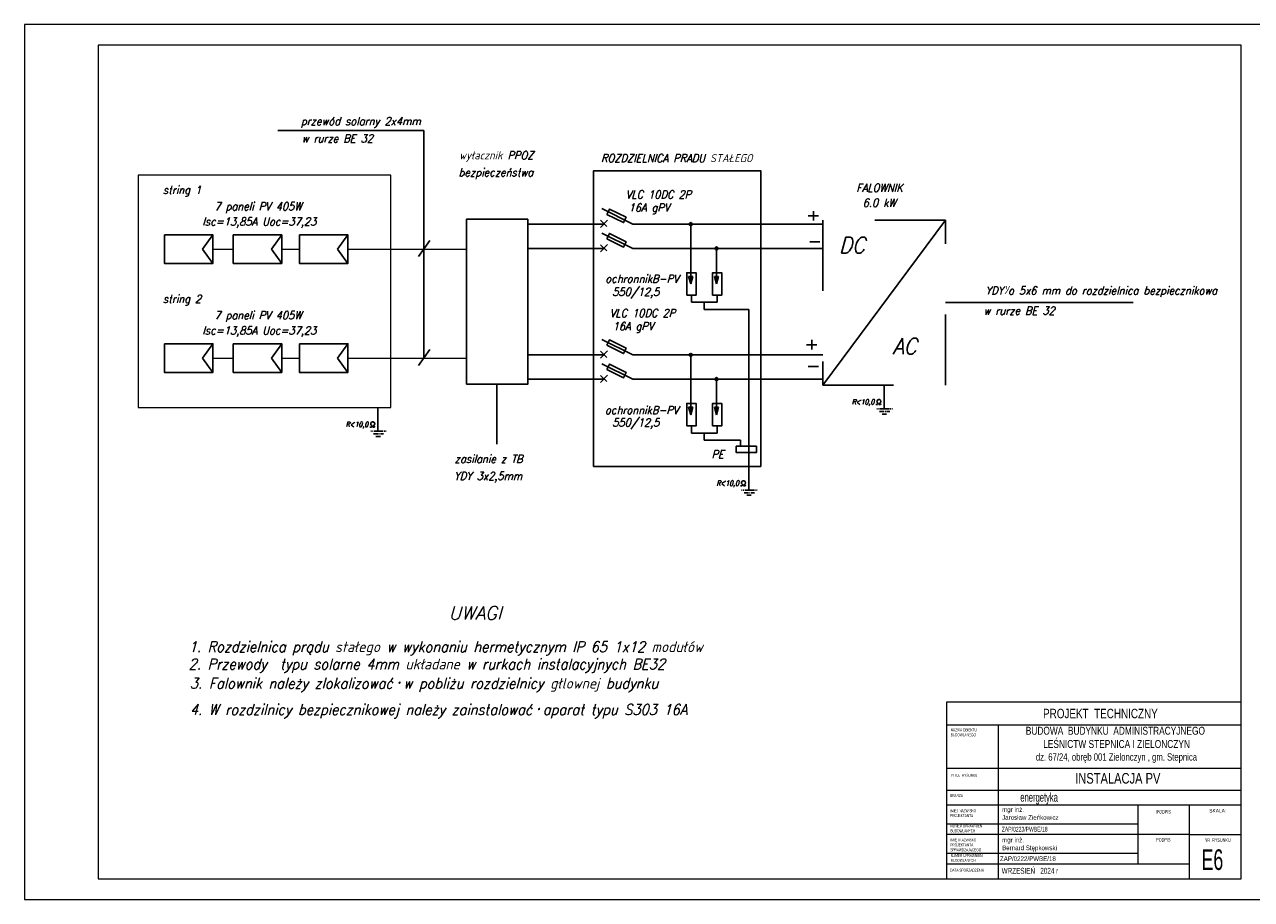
# Model space of a CAD drawing. Header units: inches. Extents: x 45159 to 108059, y -33626 to -17950.
# Tile 1 of 38: x 45159 to 47241, y -20920 to -19435. Entities that reach past the tile are written whole.
import ezdxf
from ezdxf.enums import TextEntityAlignment as Align

# ---------------------------------------------------------------- set-up
doc = ezdxf.new("R2010")
doc.units = ezdxf.units.IN
doc.header["$MEASUREMENT"] = 0
doc.linetypes.add('CENTERX2', pattern=[4, 2.5, -0.5, 0.5, -0.5])
doc.linetypes.add('Przerywana', pattern=[240, 120, -120])
doc.layers.add('---TABELKA -OPISY', color=7, linetype='Continuous')
doc.layers.add('panel', color=1, linetype='Continuous')
doc.layers.add('A--tabelka rysunku', color=7, linetype='Continuous', lineweight=0)
doc.layers.add('IE-wnętrzowe', color=250, linetype='Continuous', lineweight=30)
doc.styles.add('1-500', font='arial.ttf', dxfattribs={"width": 0.75, "height": 1.25})
doc.styles.add('ANITA', font='romans.shx', dxfattribs={"width": 0.9, "oblique": 15})
doc.styles.add('Arial narrow', font='txt', dxfattribs={"width": 0.75})
doc.styles.add('OBREB', font='romans.shx', dxfattribs={"width": 0.8, "oblique": 15})
doc.styles.add('romans', font='romans.shx', dxfattribs={"bigfont": 'BIGFONT.SHX'})
doc.styles.get("Standard").update_dxf_attribs({"font": 'ARIAL.TTF', "width": 0.75})
doc.styles.add('STYL-1', font='arial.ttf', dxfattribs={"width": 0.75})

msp = doc.modelspace()

# ---------------------------------------------------------------- linework, layer by layer
at = {"color": 7, "lineweight": 0}
for p, q in [((45478.7, -19816.2), (45513.3, -19816.2)), ((45595.5, -19816.2), (45625.6, -19816.2)), ((45707.8, -19816.2), (45909, -19816.2)), ((45478.7, -20001.1), (45513.3, -20001.1)), ((45595.5, -20001.1), (45625.6, -20001.1)), ((45707.8, -20001.1), (45909, -20001.1))]:
    msp.add_line(p, q, dxfattribs=at)
at = {"color": 1, "lineweight": 0}
msp.add_lwpolyline([(45351.6, -20085), (45780.5, -20085), (45780.5, -19690.6), (45351.6, -19690.6)], close=True, dxfattribs=at)
at = {"layer": 'A--tabelka rysunku', "linetype": 'Continuous'}
for p, q in [((47224, -20584.9), (46724, -20584.9)), ((47224, -20624), (46724, -20624)), ((46811.5, -20624), (46811.5, -20884.9)), ((47224, -20697.4), (46724, -20697.4)), ((47224, -20697.4), (46724, -20697.4)), ((47224, -20734.9), (46724, -20734.9)), ((47224, -20759.9), (46724, -20759.9)), ((47049, -20859.9), (47049, -20759.9)), ((47136.5, -20884.9), (47136.5, -20759.9)), ((47049, -20791.9), (46724, -20791.9)), ((47136.5, -20809.9), (46724, -20809.9)), ((47136.5, -20809.9), (47224, -20809.9)), ((47049, -20841.9), (46724, -20841.9)), ((47136.5, -20859.9), (46724, -20859.9))]:
    msp.add_line(p, q, dxfattribs=at)
for points in [[(45159, -20919.9), (47259, -20919.9), (47259, -19434.9), (45159, -19434.9)], [(45159, -20919.9), (47259, -20919.9), (47259, -19434.9), (45159, -19434.9)], [(45284, -20884.9), (47224, -20884.9), (47224, -19469.9), (45284, -19469.9)], [(46724, -20884.9), (47224, -20884.9), (47224, -20584.9), (46724, -20584.9)]]:
    msp.add_lwpolyline(points, close=True, dxfattribs=at)
at = {"layer": 'IE-wnętrzowe', "color": 7, "linetype": 'Continuous', "lineweight": -3, "ltscale": 3}
for p, q in [((46617.9, -20047), (46617.9, -20086.9)), ((46617.9, -20047), (46617.9, -20086.9)), ((45758.8, -20085), (45758.8, -20125)), ((45758.8, -20085), (45758.8, -20125)), ((46388.1, -20184.9), (46388.1, -20224.8)), ((46388.1, -20184.9), (46388.1, -20224.8))]:
    msp.add_line(p, q, dxfattribs=at)
at = {"layer": 'IE-wnętrzowe', "color": 7, "lineweight": -3, "ltscale": 5}
for p, q in [((46604, -20080), (46606.8, -20080)), ((46609.2, -20080), (46611.9, -20080)), ((45744.9, -20118.1), (45747.7, -20118.1)), ((45750.1, -20118.1), (45752.8, -20118.1)), ((46374.2, -20217.9), (46376.9, -20217.9)), ((46379.4, -20217.9), (46382.1, -20217.9))]:
    msp.add_line(p, q, dxfattribs=at)
at = {"layer": 'IE-wnętrzowe', "color": 7, "linetype": 'CENTERX2', "lineweight": -3, "ltscale": 3}
for p, q in [((46618.9, -20087.3), (46605.8, -20087.3)), ((46610.1, -20091.6), (46627.6, -20091.6)), ((46614.5, -20096), (46623.2, -20096)), ((46618.9, -20087.3), (46632, -20087.3)), ((45759.8, -20125.3), (45746.7, -20125.3)), ((45751, -20129.7), (45768.5, -20129.7)), ((45755.4, -20134), (45764.1, -20134)), ((45759.8, -20125.3), (45772.9, -20125.3)), ((46389.1, -20225.1), (46376, -20225.1)), ((46380.3, -20229.5), (46397.8, -20229.5)), ((46384.7, -20233.8), (46393.4, -20233.8)), ((46389.1, -20225.1), (46402.2, -20225.1))]:
    msp.add_line(p, q, dxfattribs=at)
at = {"layer": 'IE-wnętrzowe', "color": 7, "linetype": 'Continuous', "lineweight": -3}
for p, q in [((46606.8, -20080), (46607.4, -20077.6)), ((46609.2, -20080), (46609.7, -20078.1)), ((46611.9, -20080), (46612.3, -20078.4)), ((45747.7, -20118.1), (45748.3, -20115.7)), ((45750.1, -20118.1), (45750.6, -20116.1)), ((45752.8, -20118.1), (45753.2, -20116.5)), ((46376.9, -20217.9), (46377.5, -20215.5)), ((46379.4, -20217.9), (46379.8, -20216)), ((46382.1, -20217.9), (46382.5, -20216.3))]:
    msp.add_line(p, q, dxfattribs=at)
for centre in [(46609.2, -20074.7), (46609.2, -20074.7), (45750.1, -20112.8), (45750.1, -20112.8), (46379.3, -20212.6), (46379.3, -20212.6)]:
    msp.add_arc(centre, 3.42, 278.4758, 238.0274, dxfattribs=at)
at = {"layer": 'panel', "color": 7}
for p, q in [((45588.7, -19614.5), (45836.7, -19614.5)), ((45836.7, -20001.1), (45836.7, -19614.5)), ((46513.9, -20047), (46722, -19766.8)), ((45827.9, -19828.8), (45846.9, -19801.5)), ((46722, -19906.9), (47040.8, -19906.9)), ((45827.9, -20013.8), (45846.9, -19986.4)), ((46617.9, -20047), (46617.9, -20087.3))]:
    msp.add_line(p, q, dxfattribs=at)
at = {"layer": 'panel', "color": 7, "lineweight": 25}
for p, q in [((46191.6, -19773.5), (46138.7, -19747.4)), ((46013.1, -19773.5), (46143.7, -19773.5)), ((46136.7, -19767.2), (46147.4, -19777.8)), ((46136.8, -19779.3), (46148.3, -19766.9)), ((46191.6, -19773.5), (46253.2, -19773.5)), ((46253.2, -19773.5), (46513.9, -19773.5)), ((46289.7, -19875.3), (46289.7, -19773.5)), ((45461.2, -19816.2), (45478.7, -19791.9)), ((45478.7, -19791.9), (45461.2, -19816.2)), ((45578.1, -19816.2), (45595.5, -19791.9)), ((45595.5, -19791.9), (45578.1, -19816.2)), ((45690.4, -19816.2), (45707.8, -19791.9)), ((45707.8, -19791.9), (45690.4, -19816.2)), ((46191.6, -19814.8), (46138.7, -19788.8)), ((46155.6, -19797.1), (46155.6, -19797.1)), ((45461.2, -19816.2), (45478.7, -19840.5)), ((45578.1, -19816.2), (45595.5, -19840.5)), ((45690.4, -19816.2), (45707.8, -19840.5)), ((46013.1, -19814.8), (46143.7, -19814.8)), ((46136.7, -19808.6), (46147.4, -19819.2)), ((46136.8, -19820.6), (46148.3, -19808.2)), ((46191.6, -19814.8), (46253.2, -19814.8)), ((46253.2, -19814.8), (46513.9, -19814.8)), ((46333.5, -19875.3), (46333.5, -19814.8)), ((46293, -19862.7), (46286.2, -19862.7)), ((46286.2, -19862.7), (46289.7, -19875.3)), ((46289.7, -19875.3), (46293, -19862.7)), ((46336.8, -19862.7), (46330, -19862.7)), ((46330, -19862.7), (46333.5, -19875.3)), ((46333.5, -19875.3), (46336.8, -19862.7)), ((46290.8, -19894.2), (46290.8, -19906.4)), ((46290.8, -19906.4), (46334.6, -19906.4)), ((46312.7, -19906.4), (46312.7, -19918.5)), ((46334.6, -19906.4), (46334.6, -19894.2)), ((46312.7, -19918.5), (46388.1, -19918.5)), ((46388.1, -19918.5), (46388.1, -20208.5)), ((46191.6, -19995.5), (46138.7, -19969.5)), ((45461.2, -20001.1), (45478.7, -19976.8)), ((45478.7, -19976.8), (45461.2, -20001.1)), ((45578.1, -20001.1), (45595.5, -19976.8)), ((45595.5, -19976.8), (45578.1, -20001.1)), ((45690.4, -20001.1), (45707.8, -19976.8)), ((45707.8, -19976.8), (45690.4, -20001.1)), ((46136.7, -19989.2), (46147.4, -19999.8)), ((46136.8, -20001.3), (46148.3, -19988.9)), ((45461.2, -20001.1), (45478.7, -20025.4)), ((45578.1, -20001.1), (45595.5, -20025.4)), ((45690.4, -20001.1), (45707.8, -20025.4)), ((46013.1, -19995.5), (46143.7, -19995.5)), ((46191.6, -20036.6), (46138.7, -20010.6)), ((46191.6, -19995.5), (46253.2, -19995.5)), ((46253.2, -19995.5), (46513.9, -19995.5)), ((46289.7, -20097.1), (46289.7, -19995.5)), ((46136.7, -20030.4), (46147.4, -20041)), ((46136.8, -20042.4), (46148.3, -20030)), ((46155.6, -20018.9), (46155.6, -20018.9)), ((45960.7, -20147.3), (45960.7, -20045.5)), ((46013.1, -20036.6), (46143.7, -20036.6)), ((46191.6, -20036.6), (46253.2, -20036.6)), ((46253.2, -20036.6), (46513.9, -20036.6)), ((46333.5, -20097.1), (46333.5, -20036.6)), ((46293, -20084.5), (46286.2, -20084.5)), ((46286.2, -20084.5), (46289.7, -20097.1)), ((46289.7, -20097.1), (46293, -20084.5)), ((46336.8, -20084.5), (46330, -20084.5)), ((46330, -20084.5), (46333.5, -20097.1)), ((46333.5, -20097.1), (46336.8, -20084.5)), ((46290.8, -20116.1), (46290.8, -20128.2)), ((46334.6, -20128.2), (46334.6, -20116.1)), ((46290.8, -20128.2), (46334.6, -20128.2)), ((46312.7, -20128.2), (46312.7, -20140.3)), ((46312.7, -20140.3), (46374.4, -20140.3)), ((46374.4, -20140.3), (46374.4, -20150.6))]:
    msp.add_line(p, q, dxfattribs=at)
at = {"layer": 'panel', "color": 7, "lineweight": 30}
for p, q in [((46489.2, -19759.6), (46506.7, -19759.6)), ((46498, -19751.5), (46498, -19767.7)), ((46491.6, -19803.8), (46509.1, -19803.8)), ((46495.1, -19970.2), (46495.1, -19986.4)), ((46486.3, -19978.3), (46503.8, -19978.3)), ((46488.9, -20015.4), (46506.4, -20015.4))]:
    msp.add_line(p, q, dxfattribs=at)
at = {"layer": 'panel', "color": 7, "lineweight": 25}
for points in [[(46124.7, -20184.9), (46408.6, -20184.9), (46408.6, -19683.1), (46124.7, -19683.1)], [(46147.1, -19757.2), (46175.6, -19771.2), (46180, -19762.1), (46151.6, -19748.1)], [(45396.4, -19791.9), (45478.7, -19791.9), (45478.7, -19840.5), (45396.4, -19840.5)], [(45513.3, -19791.9), (45595.5, -19791.9), (45595.5, -19840.5), (45513.3, -19840.5)], [(45625.6, -19791.9), (45707.8, -19791.9), (45707.8, -19840.5), (45625.6, -19840.5)], [(46147.1, -19798.6), (46175.6, -19812.6), (46180, -19803.5), (46151.6, -19789.5)], [(46282.9, -19894.2), (46298.7, -19894.2), (46298.7, -19856.3), (46282.9, -19856.3)], [(46326.8, -19894.2), (46342.5, -19894.2), (46342.5, -19856.3), (46326.8, -19856.3)], [(46147.1, -19979.3), (46175.6, -19993.3), (46180, -19984.2), (46151.6, -19970.2)], [(45396.4, -19976.8), (45478.7, -19976.8), (45478.7, -20025.4), (45396.4, -20025.4)], [(45513.3, -19976.8), (45595.5, -19976.8), (45595.5, -20025.4), (45513.3, -20025.4)], [(45625.6, -19976.8), (45707.8, -19976.8), (45707.8, -20025.4), (45625.6, -20025.4)], [(46147.1, -20020.4), (46175.6, -20034.4), (46180, -20025.3), (46151.6, -20011.3)], [(46282.9, -20116.1), (46298.7, -20116.1), (46298.7, -20078.1), (46282.9, -20078.1)], [(46326.8, -20116.1), (46342.5, -20116.1), (46342.5, -20078.1), (46326.8, -20078.1)], [(46366.9, -20150.6), (46401.2, -20150.6), (46401.2, -20161.4), (46366.9, -20161.4)]]:
    msp.add_lwpolyline(points, close=True, dxfattribs=at)
at = {"layer": 'panel', "color": 7, "linetype": 'ByBlock'}
msp.add_lwpolyline([(45909, -20045.5), (46013.1, -20045.5), (46013.1, -19765.3), (45909, -19765.3)], close=True, dxfattribs=at)
at = {"layer": 'panel', "color": 7, "linetype": 'Przerywana'}
msp.add_lwpolyline([(46513.9, -20047), (46722, -20047), (46722, -19766.8), (46513.9, -19766.8)], close=True, dxfattribs=at)
at = {"layer": 'panel', "color": 7}
for centre in [(46289.7, -19773.5), (46333.5, -19814.8), (46289.7, -19995.5), (46333.5, -20036.6)]:
    msp.add_circle(centre, 2.37, dxfattribs=at)

# ---------------------------------------------------------------- texts
at = {"layer": '---TABELKA -OPISY', "ltscale": 35, "attachment_point": 2, "style": 'Arial narrow'}
for s, insert, char_height, width in [('{\\fArial|b0|i0|c238|p34;PROJEKT  TECHNICZNY}', (46985.1, -20596.3), 16, 447.789), ('energetyka', (46881, -20739), 15, 627.982)]:
    msp.add_mtext(s, dxfattribs=dict(at, insert=insert, char_height=char_height, width=width))
at = {"layer": '---TABELKA -OPISY', "char_height": 8, "width": 277.176, "attachment_point": 1}
for s, insert in [('{\\W0.75;mgr inż.\\PJarosław Zieńkowicz}', (46818.2, -20763.4)), ('{\\W0.75;mgr inż.\\PBernard Stępkowski}', (46818.2, -20815))]:
    msp.add_mtext(s, dxfattribs=dict(at, insert=insert))
at = {"layer": '---TABELKA -OPISY', "char_height": 8, "attachment_point": 1, "style": 'Arial narrow'}
for s, insert, width in [('\\PZAP/0223/PWBE/18', (46817.7, -20783.3), 277.176), ('{\\fArial|b0|i0|c238|p34;ZAP/0222/PWBE/18}', (46814.6, -20846.7), 219.892)]:
    msp.add_mtext(s, dxfattribs=dict(at, insert=insert, width=width))
at = {"color": 7, "linetype": 'Continuous', "style": 'romans', "oblique": 15}
msp.add_text('UWAGI', height=22.5, dxfattribs=at).set_placement((45878.8, -20444.9))
at = {"color": 7, "style": 'ANITA', "oblique": 15, "width": 0.9}
for s, p in [('1. Rozdzielnica prądu stałego w wykonaniu hermetycznym IP 65 1x12 modułów', (45437.6, -20500)), ('2. Przewody  typu solarne 4mm układane w rurkach instalacyjnych BE32  ', (45437.5, -20529.4))]:
    msp.add_text(s, height=18, dxfattribs=at).set_placement(p)
at = {"color": 7, "linetype": 'Continuous', "ltscale": 3, "style": 'romans', "oblique": 15, "width": 0.9}
for s, p in [('3. Falownik należy zlokalizować・w pobliżu rozdzielnicy głlownej budynku', (45439.6, -20562)), ('4. W rozdzilnicy bezpiecznikowej należy zainstalować・aparat typu S303 16A ', (45439.6, -20606.6))]:
    msp.add_text(s, height=18, dxfattribs=at).set_placement(p)
at = {"layer": 'A--tabelka rysunku', "style": 'Arial narrow'}
msp.add_text('SKALA:', height=6, dxfattribs=at).set_placement((47169.8, -20766.3), align=Align.TOP_LEFT)
at = {"layer": 'A--tabelka rysunku'}
for s, insert, char_height, width, attachment_point, style in [('NAZWA OBIEKTU\\PBUDOWLANEGO', (46730.9, -20629.7), 5, 277.176, 1, 'Arial narrow'), ('{\\H0.75x;BUDOWA  BUDYNKU  ADMINISTRACYJNEGO\\P LEŚNICTW STEPNICA I ZIELONCZYN\\P\\H0.9259x; dz. 67/24, obręb 001 Zielonczyn , gm. Stepnica}', (47010.5, -20626.8), 18, 597.292, 2, '1-500'), ('TYTUŁ  RYSUNKU', (46730, -20706.7), 5, 277.176, 1, 'Arial narrow'), ('BRANŻA', (46730, -20741.2), 5, 277.176, 1, 'Arial narrow'), ('IMIĘ I NAZWISKO \\PPROJEKTANTA', (46730, -20766.8), 5, 277.176, 1, 'Arial narrow'), ('PODPIS ', (47080.3, -20768.1), 6, 277.176, 1, 'Arial narrow'), ('NUMER UPRAWNIEŃ \\PBUDOWLANYCH', (46730.4, -20792.7), 5, 277.176, 1, 'Arial narrow'), ('IMIĘ I NAZWISKO \\PPROJEKTANTA\\PSPRAWDZAJĄCEGO', (46730.3, -20816.5), 5, 277.176, 1, 'Arial narrow'), ('PODPIS  ', (47079.7, -20815.6), 6, 277.176, 1, 'Arial narrow'), ('NR  RYSUNKU', (47161.8, -20816.1), 6, 72.146, 1, 'Arial narrow'), ('NUMER UPRAWNIEŃ \\PBUDOWLANYCH', (46730.9, -20842.7), 5, 277.176, 1, 'Arial narrow'), ('E6', (47156.8, -20834.9), 35, 65.097, 1, 'Arial narrow'), ('WRZESIEŃ   2024 r', (46817.5, -20866.3), 10, 277.176, 1, 'Arial narrow'), ('DATA SPORZĄDZENIA', (46730, -20867.7), 5, 277.176, 1, 'Arial narrow')]:
    msp.add_mtext(s, dxfattribs=dict(at, insert=insert, char_height=char_height, width=width, attachment_point=attachment_point, style=style))
at = {"layer": 'A--tabelka rysunku', "ltscale": 35, "insert": (47014.6, -20705.3), "char_height": 18, "width": 589.376, "attachment_point": 2, "style": 'STYL-1'}
msp.add_mtext('INSTALACJA PV', dxfattribs=at)
at = {"layer": 'IE-wnętrzowe', "color": 7, "lineweight": -3, "ltscale": 5, "style": 'romans', "oblique": 15, "width": 0.9}
for s, height, p in [('przewód solarny 2x4mm', 13.628, (45729.6, -19605.7)), ('w rurze BE 32', 13.628, (45689.9, -19635)), ('wyłacznik PPOZ', 13.628, (45959.8, -19663.7)), ('ROZDZIELNICA PRADU STAŁEGO', 13.628, (46266, -19668.5)), ('bezpieczeństwa', 13.628, (45958.9, -19692.6)), ('string 1', 13.63, (45426.3, -19722.5)), ('VLC 10DC 2P ', 13.628, (46239.1, -19730.2)), ('FALOWNIK ', 13.63, (46614.2, -19718.7)), ('7 paneli PV 405W ', 13.628, (45559.5, -19750.3)), ('16A gPV', 13.63, (46218.9, -19752.5)), (' 6.0 kW', 13.63, (46605.5, -19744.3)), ('Isc=13,85A Uoc=37,23', 13.628, (45557.6, -19776.1)), ('DC', 27.26, (46563.4, -19822.9)), ('ochronnikB-PV', 13.628, (46207, -19873.1)), ('550/12,5', 13.63, (46196.5, -19895.4)), ('YDYｿo 5x6 mm do rozdzielnica bezpiecznikowa', 13.628, (46986.6, -19893.3)), ('string 2', 13.63, (45426.3, -19907.4)), ('7 paneli PV 405W ', 13.628, (45559.5, -19935.2)), ('VLC 10DC 2P ', 13.628, (46212, -19931.5)), ('w rurze BE 32', 13.628, (46847.1, -19927.4)), ('Isc=13,85A Uoc=37,23', 13.628, (45557.6, -19961)), ('16A gPV', 13.63, (46191.8, -19953.8)), ('AC', 27.26, (46652.9, -19994.6)), ('ochronnikB-PV', 13.628, (46206.5, -20096.1)), ('550/12,5', 13.63, (46196.5, -20117.2)), ('zasilanie z TB', 13.628, (45946.7, -20179)), ('YDY 3x2,5mm', 13.628, (45945.8, -20208))]:
    msp.add_text(s, height=height, dxfattribs=at).set_placement(p, align=Align.CENTER)
at = {"layer": 'IE-wnętrzowe', "color": 7, "lineweight": -3, "style": 'OBREB', "oblique": 15, "width": 0.8}
for p in [(46582.3, -20079.8), (46582.3, -20079.8), (45723.2, -20117.9), (45723.2, -20117.9), (46352.5, -20217.7), (46352.5, -20217.7)]:
    msp.add_text('R<10,0', height=8.74, dxfattribs=at).set_placement(p, align=Align.CENTER)
at = {"layer": 'IE-wnętrzowe', "color": 7, "lineweight": 25, "ltscale": 5, "style": 'romans', "oblique": 15, "width": 0.9}
msp.add_text('PE', height=13.63, dxfattribs=at).set_placement((46335.5, -20171.1), align=Align.CENTER)

doc.saveas('drawing.dxf')
